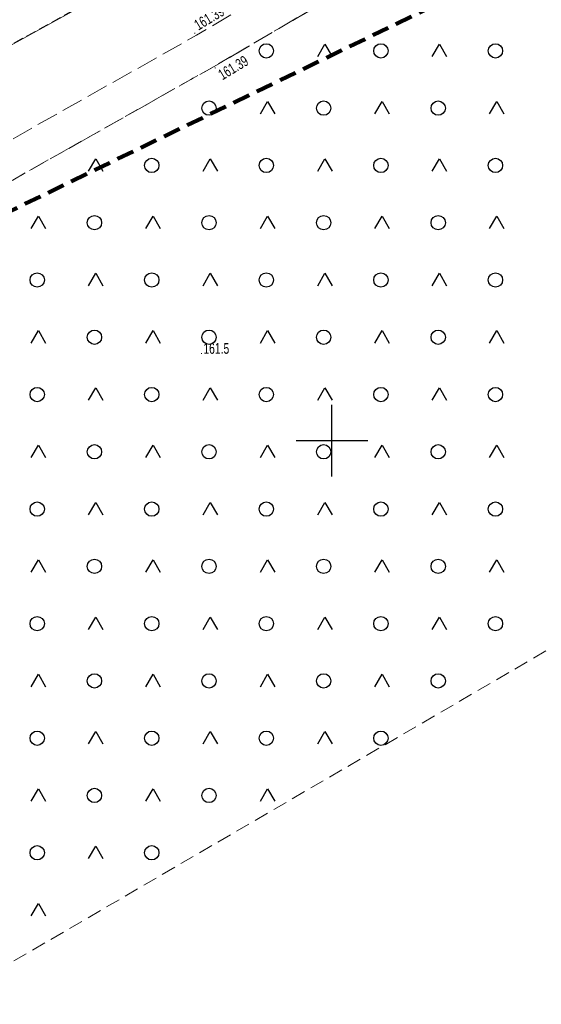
# Model space of a CAD drawing. Header units: metres. Extents: x 8440716 to 8446743, y 5883760 to 5887966.
# Tile 248 of 256: x 8442628 to 8442665, y 5885811 to 5885879. Entities that reach past the tile are written whole.
import ezdxf

# ---------------------------------------------------------------- set-up
doc = ezdxf.new("R2010")
doc.units = ezdxf.units.M
doc.header["$MEASUREMENT"] = 0
for name, pattern in [('0.5_0.5', [1, 0.5, -0.5]), ('1.0_0.5', [1.5, 1, -0.5]), ('1.5_0.5', [2, 1.5, -0.5]), ('219-500', [0]), ('4', [1.8, 1.2, -0.6])]:
    doc.linetypes.add(name, pattern=pattern)
doc.layers.get('0').update_dxf_attribs({"color": 250, "linetype": 'CONTINUOUS', "lineweight": 5})
for name, color, linetype in [('218-kontur użytku gruntowego', 253, 'CONTINUOUS'), ('219-działka ewidencyjna', 253, 'CONTINUOUS'), ('jezdnia', 253, 'CONTINUOUS'), ('Obszar opracowania', 253, 'CONTINUOUS'), ('pikieta naturalna', 253, 'CONTINUOUS'), ('pikieta naturalna-Atr2', 253, 'CONTINUOUS'), ('pikieta sztuczna', 253, 'CONTINUOUS'), ('pikieta sztuczna-Atr2', 253, 'CONTINUOUS'), ('teren zalesiony', 253, 'CONTINUOUS'), ('Wstawianie ramki sekcyjnej z opisem', 253, 'CONTINUOUS')]:
    doc.layers.add(name, color=color, linetype=linetype)
doc.styles.get("Standard").update_dxf_attribs({"font": 'Working1250', "width": 0.75})

# ---------------------------------------------------------------- blocks, each defined once
blk = doc.blocks.new('PW01')
at = {"linetype": 'Continuous', "lineweight": 13}
h = blk.add_hatch(color=0, dxfattribs=at)
edge = h.paths.add_edge_path()
edge.add_arc((0, 0), 0.045, 0, 360)
blk = doc.blocks.new('OTZK3')
at = {"color": 0, "linetype": 'Continuous'}
for p, q in [((-0.5, -0.289), (0, 0.577)), ((0, 0.577), (0.5, -0.289))]:
    blk.add_line(p, q, dxfattribs=at)
blk = doc.blocks.new('OTZK1')
at = {"color": 0, "linetype": 'Continuous'}
blk.add_circle((0, 0), 0.5, dxfattribs=at)
blk = doc.blocks.new('RAMKA500K')
at = {"color": 0}
for p, q in [((250, 97.5), (250, 102.5)), ((247.5, 100), (252.5, 100))]:
    blk.add_line(p, q, dxfattribs=at)

msp = doc.modelspace()

# ---------------------------------------------------------------- linework, layer by layer
at = {"layer": '218-kontur użytku gruntowego', "color": 3, "linetype": '0.5_0.5', "lineweight": 18, "flags": 128}
for points in [[(8442533.2, 5885825.66), (8442664.32, 5885897.87)], [(8442664.32, 5885897.87), (8442533.2, 5885825.66)]]:
    msp.add_lwpolyline(points, dxfattribs=at)
at = {"layer": '219-działka ewidencyjna', "color": 253, "linetype": '219-500', "lineweight": 18, "flags": 128}
msp.add_lwpolyline([(8442533.2, 5885825.66), (8442664.32, 5885897.87)], dxfattribs=at)
at = {"layer": 'jezdnia', "color": 253, "linetype": '1.5_0.5', "lineweight": 18, "flags": 128}
msp.add_lwpolyline([(8442547.85, 5885826.63), (8442525.34, 5885814.13), (8442526.33, 5885811.55), (8442549.07, 5885824.44), (8442570, 5885836.02), (8442597.13, 5885850.52), (8442609.19, 5885857.6), (8442627.63, 5885868.15), (8442640.14, 5885875.21), (8442641.78, 5885876.13), (8442672.91, 5885894.35), (8442687.64, 5885901.06), (8442729.86, 5885924.53), (8442744.55, 5885932.95), (8442765.66, 5885944.46), (8442781.73, 5885952.49), (8442796.73, 5885961.53), (8442801.94, 5885946.86), (8442810.19, 5885919.94), (8442812.59, 5885920.67), (8442803.9, 5885948.12), (8442799.1, 5885962.81), (8442806.3, 5885966.7), (8442818.9, 5885973.51), (8442834.35, 5885981.17), (8442843.99, 5885986.8), (8442842.73, 5885988.95), (8442833.1, 5885983.34), (8442817.71, 5885975.7), (8442801.14, 5885966.76), (8442798.36, 5885965.26), (8442797.93, 5885966.8), (8442795.82, 5885974.21), (8442793.55, 5885972.98), (8442795.2, 5885966.83), (8442795.96, 5885963.96), (8442780.61, 5885954.73), (8442764.55, 5885946.69), (8442743.32, 5885935.12), (8442728.63, 5885926.71), (8442686.61, 5885903.33), (8442671.88, 5885896.62), (8442640.53, 5885878.31), (8442640.17, 5885878.1), (8442626.4, 5885870.33), (8442607.93, 5885859.76), (8442595.89, 5885852.69), (8442568.82, 5885838.23)], close=True, dxfattribs=at)
at = {"layer": 'Obszar opracowania', "color": 132, "linetype": '4', "lineweight": 200, "flags": 128}
msp.add_lwpolyline([(8442458.55, 5886034.95), (8442518.17, 5885958.05), (8442584.5, 5885845.16), (8442759.83, 5885930.18), (8442706.56, 5886026.84), (8442661.75, 5886007.44), (8442603.9, 5886098.45), (8442577.09, 5886102.33)], close=True, dxfattribs=at)
at = {"layer": 'teren zalesiony', "color": 253, "linetype": '1.0_0.5', "lineweight": 18, "flags": 128}
msp.add_lwpolyline([(8442560.39, 5885774.39), (8442810.19, 5885919.94), (8442801.94, 5885946.86), (8442796.73, 5885961.53), (8442781.73, 5885952.49), (8442765.66, 5885944.46), (8442744.55, 5885932.95), (8442729.86, 5885924.53), (8442687.64, 5885901.06), (8442672.91, 5885894.35), (8442641.78, 5885876.13), (8442640.14, 5885875.21), (8442627.63, 5885868.15), (8442609.19, 5885857.6), (8442597.13, 5885850.52), (8442570, 5885836.02), (8442549.07, 5885824.44), (8442526.33, 5885811.55), (8442527.32, 5885808.99), (8442538.89, 5885777.39), (8442550.51, 5885746.13)], close=True, dxfattribs=at)

# ---------------------------------------------------------------- block references
at = {"layer": 'pikieta naturalna', "color": 253, "linetype": 'Continuous', "lineweight": 13}
msp.add_blockref('PW01', (8442640.89, 5885856.08), dxfattribs=at)
at = {"layer": 'pikieta sztuczna', "color": 253, "linetype": 'Continuous', "lineweight": 13}
for p in [(8442640.42, 5885878.45), (8442641.84, 5885876.02)]:
    msp.add_blockref('PW01', p, dxfattribs=at)
at = {"layer": 'teren zalesiony', "color": 253, "linetype": 'Continuous', "lineweight": 18}
for name, p in [('OTZK1', (8442645.416, 5885877.216)), ('OTZK3', (8442649.503, 5885877.102)), ('OTZK1', (8442653.416, 5885877.216)), ('OTZK3', (8442657.503, 5885877.102)), ('OTZK1', (8442661.416, 5885877.216)), ('OTZK1', (8442641.416, 5885873.216)), ('OTZK3', (8442645.503, 5885873.102)), ('OTZK1', (8442649.416, 5885873.216)), ('OTZK3', (8442653.503, 5885873.102)), ('OTZK1', (8442657.416, 5885873.216)), ('OTZK3', (8442661.503, 5885873.102)), ('OTZK3', (8442633.503, 5885869.102)), ('OTZK1', (8442637.416, 5885869.216)), ('OTZK3', (8442641.503, 5885869.102)), ('OTZK1', (8442645.416, 5885869.216)), ('OTZK3', (8442649.503, 5885869.102)), ('OTZK1', (8442653.416, 5885869.216)), ('OTZK3', (8442657.503, 5885869.102)), ('OTZK1', (8442661.416, 5885869.216)), ('OTZK3', (8442629.503, 5885865.102)), ('OTZK1', (8442633.416, 5885865.216)), ('OTZK3', (8442637.503, 5885865.102)), ('OTZK1', (8442641.416, 5885865.216)), ('OTZK3', (8442645.503, 5885865.102)), ('OTZK1', (8442649.416, 5885865.216)), ('OTZK3', (8442653.503, 5885865.102)), ('OTZK1', (8442657.416, 5885865.216)), ('OTZK3', (8442661.503, 5885865.102)), ('OTZK1', (8442629.416, 5885861.216)), ('OTZK3', (8442633.503, 5885861.102)), ('OTZK1', (8442637.416, 5885861.216)), ('OTZK3', (8442641.503, 5885861.102)), ('OTZK1', (8442645.416, 5885861.216)), ('OTZK3', (8442649.503, 5885861.102)), ('OTZK1', (8442653.416, 5885861.216)), ('OTZK3', (8442657.503, 5885861.102)), ('OTZK1', (8442661.416, 5885861.216)), ('OTZK3', (8442629.503, 5885857.102)), ('OTZK1', (8442633.416, 5885857.216)), ('OTZK3', (8442637.503, 5885857.102)), ('OTZK1', (8442641.416, 5885857.216)), ('OTZK3', (8442645.503, 5885857.102)), ('OTZK1', (8442649.416, 5885857.216)), ('OTZK3', (8442653.503, 5885857.102)), ('OTZK1', (8442657.416, 5885857.216)), ('OTZK3', (8442661.503, 5885857.102)), ('OTZK1', (8442629.416, 5885853.216)), ('OTZK3', (8442633.503, 5885853.102)), ('OTZK1', (8442637.416, 5885853.216)), ('OTZK3', (8442641.503, 5885853.102)), ('OTZK1', (8442645.416, 5885853.216)), ('OTZK3', (8442649.503, 5885853.102)), ('OTZK1', (8442653.416, 5885853.216)), ('OTZK3', (8442657.503, 5885853.102)), ('OTZK1', (8442661.416, 5885853.216)), ('OTZK3', (8442629.503, 5885849.102)), ('OTZK1', (8442633.416, 5885849.216)), ('OTZK3', (8442637.503, 5885849.102)), ('OTZK1', (8442641.416, 5885849.216)), ('OTZK3', (8442645.503, 5885849.102)), ('OTZK1', (8442649.416, 5885849.216)), ('OTZK3', (8442653.503, 5885849.102)), ('OTZK1', (8442657.416, 5885849.216)), ('OTZK3', (8442661.503, 5885849.102)), ('OTZK1', (8442629.416, 5885845.216)), ('OTZK3', (8442633.503, 5885845.102)), ('OTZK1', (8442637.416, 5885845.216)), ('OTZK3', (8442641.503, 5885845.102)), ('OTZK1', (8442645.416, 5885845.216)), ('OTZK3', (8442649.503, 5885845.102)), ('OTZK1', (8442653.416, 5885845.216)), ('OTZK3', (8442657.503, 5885845.102)), ('OTZK1', (8442661.416, 5885845.216)), ('OTZK3', (8442629.503, 5885841.102)), ('OTZK1', (8442633.416, 5885841.216)), ('OTZK3', (8442637.503, 5885841.102)), ('OTZK1', (8442641.416, 5885841.216)), ('OTZK3', (8442645.503, 5885841.102)), ('OTZK1', (8442649.416, 5885841.216)), ('OTZK3', (8442653.503, 5885841.102)), ('OTZK1', (8442657.416, 5885841.216)), ('OTZK3', (8442661.503, 5885841.102)), ('OTZK1', (8442629.416, 5885837.216)), ('OTZK1', (8442637.416, 5885837.216)), ('OTZK1', (8442645.416, 5885837.216)), ('OTZK1', (8442653.416, 5885837.216)), ('OTZK1', (8442661.416, 5885837.216)), ('OTZK3', (8442633.503, 5885837.102)), ('OTZK3', (8442641.503, 5885837.102)), ('OTZK3', (8442649.503, 5885837.102)), ('OTZK3', (8442657.503, 5885837.102)), ('OTZK3', (8442629.503, 5885833.102)), ('OTZK1', (8442633.416, 5885833.216)), ('OTZK3', (8442637.503, 5885833.102)), ('OTZK1', (8442641.416, 5885833.216)), ('OTZK3', (8442645.503, 5885833.102)), ('OTZK1', (8442649.416, 5885833.216)), ('OTZK3', (8442653.503, 5885833.102)), ('OTZK1', (8442657.416, 5885833.216)), ('OTZK1', (8442629.416, 5885829.216)), ('OTZK3', (8442633.503, 5885829.102)), ('OTZK1', (8442637.416, 5885829.216)), ('OTZK3', (8442641.503, 5885829.102)), ('OTZK1', (8442645.416, 5885829.216)), ('OTZK3', (8442649.503, 5885829.102)), ('OTZK1', (8442653.416, 5885829.216)), ('OTZK3', (8442629.503, 5885825.102)), ('OTZK1', (8442633.416, 5885825.216)), ('OTZK3', (8442637.503, 5885825.102)), ('OTZK1', (8442641.416, 5885825.216)), ('OTZK3', (8442645.503, 5885825.102)), ('OTZK1', (8442629.416, 5885821.216)), ('OTZK3', (8442633.503, 5885821.102)), ('OTZK1', (8442637.416, 5885821.216)), ('OTZK3', (8442629.503, 5885817.102))]:
    msp.add_blockref(name, p, dxfattribs=at)
at = {"layer": 'Wstawianie ramki sekcyjnej z opisem', "color": 253, "linetype": 'Continuous', "lineweight": 13}
msp.add_blockref('RAMKA500K', (8442400, 5885750), dxfattribs=at)

# ---------------------------------------------------------------- texts
at = {"layer": 'pikieta naturalna-Atr2', "color": 253, "width": 0.72}
msp.add_text('161.5', height=0.75, dxfattribs=at).set_placement((8442641.02, 5885856.06))
at = {"layer": 'pikieta sztuczna-Atr2', "color": 253, "width": 0.72}
for rotation, p in [(30.98, (8442640.67, 5885878.62)), (31.023, (8442642.35, 5885875.15))]:
    msp.add_text('161.39', height=0.75, rotation=rotation, dxfattribs=at).set_placement(p)

doc.saveas('drawing.dxf')
